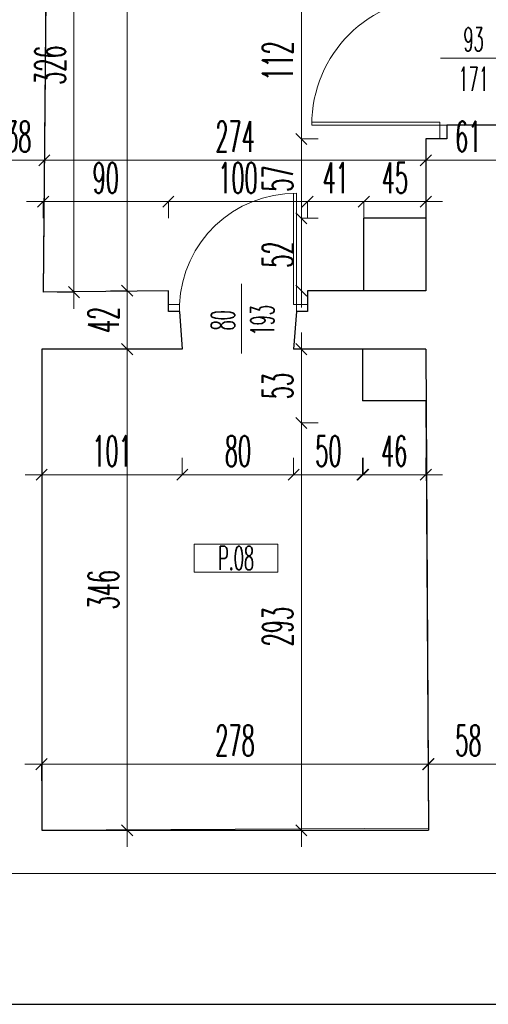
# Model space of a CAD drawing. Header units: millimetres. Extents: x -5207 to 173417, y -28809 to -6400.
# Tile 41 of 256: x 766 to 1103, y -13402 to -12695. Entities that reach past the tile are written whole.
import ezdxf

# ---------------------------------------------------------------- set-up
doc = ezdxf.new("R2010")
doc.units = ezdxf.units.MM
doc.linetypes.add('HIDDEN', pattern=[9.525, 6.35, -3.175])
for name, color, linetype, lineweight in [('mr_cienka', 4, 'Continuous', 13), ('mr_obliczanie_powierzchni', 4, 'Continuous', 15), ('mr_otwory', 6, 'Continuous', 9), ('mr_stolarka', 2, 'Continuous', 13), ('mr_wymiar', 3, 'Continuous', 9), ('mr_ściany', 7, 'Continuous', 30)]:
    doc.layers.add(name, color=color, linetype=linetype, lineweight=lineweight)
doc.styles.add('WYM', font='simplex.shx', dxfattribs={"width": 0.5})
doc.dimstyles.new('1do100', dxfattribs={"dimscale": 2, "dimtxt": 12, "dimasz": 5, "dimexe": 0, "dimexo": 0, "dimgap": 3, "dimtad": 1, "dimdec": 0, "dimrnd": 0.5, "dimdsep": 46, "dimtxsty": 'WYM', "dimblk": 'OBLIQUE', "dimcen": 1.2, "dimdle": 6, "dimclrd": 256, "dimclre": 250, "dimclrt": 4, "dimadec": 1, "dimazin": 0, "dimtfac": 1, "dimtdec": 0, "dimtix": 1, "dimtmove": 2, "dimatfit": 3, "dimldrblk": 'NONE', "dimfxl": 1, "dimfxlon": 1, "dimtolj": 1, "dimtzin": 0, "dimlwd": -1, "dimlwe": 0, "dimarcsym": 0})

# ---------------------------------------------------------------- blocks, each defined once
blk = doc.blocks.new('_Oblique')
at = {"color": 0, "linetype": 'ByBlock', "lineweight": -2}
blk.add_line((-0.5, -0.5), (0.5, 0.5), dxfattribs=at)
blk = doc.blocks.new('*D5645')
at = {"layer": 'Defpoints', "color": 0, "ltscale": 2, "transparency": 16777216}
for p in [(843.56, -12177.27), (826.19, -12889.77), (843.56, -12889.77)]:
    blk.add_point(p, dxfattribs=at)
at = {"layer": 'mr_wymiar', "ltscale": 2, "transparency": 16777216}
blk.add_line((843.56, -12165.27), (843.56, -12901.77), dxfattribs=at)
at = {"layer": 'mr_wymiar', "color": 250, "lineweight": 0, "ltscale": 2, "transparency": 16777216}
for p, q in [((843.56, -12177.27), (843.56, -12177.27)), ((831.56, -12889.77), (843.56, -12889.77))]:
    blk.add_line(p, q, dxfattribs=at)
at = {"layer": 'mr_wymiar', "ltscale": 2, "transparency": 16777216, "xscale": 8, "yscale": 8, "zscale": 8}
for p, rotation in [((843.56, -12177.27), 90), ((843.56, -12889.77), 270)]:
    blk.add_blockref('_Oblique', p, dxfattribs=dict(at, rotation=rotation))
at = {"layer": 'mr_wymiar', "color": 4, "ltscale": 2, "transparency": 16777216, "insert": (826.56, -12533.52), "char_height": 22, "attachment_point": 5, "rotation": 90, "style": 'WYM'}
blk.add_mtext('\\A1;713', dxfattribs=at)
blk = doc.blocks.new('_None')
blk = doc.blocks.new('*D5646')
at = {"layer": 'Defpoints', "color": 0, "ltscale": 2, "transparency": 16777216}
for p in [(843.56, -12889.77), (843.56, -12931.77), (843.56, -12931.77)]:
    blk.add_point(p, dxfattribs=at)
at = {"layer": 'mr_wymiar', "ltscale": 2, "transparency": 16777216}
blk.add_line((843.56, -12877.77), (843.56, -12943.77), dxfattribs=at)
at = {"layer": 'mr_wymiar', "color": 250, "lineweight": 0, "ltscale": 2, "transparency": 16777216}
for p, q in [((843.56, -12889.77), (843.56, -12889.77)), ((843.56, -12931.77), (843.56, -12931.77))]:
    blk.add_line(p, q, dxfattribs=at)
at = {"layer": 'mr_wymiar', "ltscale": 2, "transparency": 16777216, "xscale": 8, "yscale": 8, "zscale": 8}
for p, rotation in [((843.56, -12889.77), 90), ((843.56, -12931.77), 270)]:
    blk.add_blockref('_Oblique', p, dxfattribs=dict(at, rotation=rotation))
at = {"layer": 'mr_wymiar', "color": 4, "ltscale": 2, "transparency": 16777216, "insert": (826.56, -12910.77), "char_height": 22, "attachment_point": 5, "rotation": 90, "style": 'WYM'}
blk.add_mtext('\\A1;42', dxfattribs=at)
blk = doc.blocks.new('*D5647')
at = {"layer": 'Defpoints', "color": 0, "ltscale": 2, "transparency": 16777216}
for p in [(843.56, -12931.77), (843.56, -13277.27), (843.56, -13277.27)]:
    blk.add_point(p, dxfattribs=at)
at = {"layer": 'mr_wymiar', "ltscale": 2, "transparency": 16777216}
blk.add_line((843.56, -12919.77), (843.56, -13289.27), dxfattribs=at)
at = {"layer": 'mr_wymiar', "color": 250, "lineweight": 0, "ltscale": 2, "transparency": 16777216}
for p, q in [((843.56, -12931.77), (843.56, -12931.77)), ((843.56, -13277.27), (843.56, -13277.27))]:
    blk.add_line(p, q, dxfattribs=at)
at = {"layer": 'mr_wymiar', "ltscale": 2, "transparency": 16777216, "xscale": 8, "yscale": 8, "zscale": 8}
for p, rotation in [((843.56, -12931.77), 90), ((843.56, -13277.27), 270)]:
    blk.add_blockref('_Oblique', p, dxfattribs=dict(at, rotation=rotation))
at = {"layer": 'mr_wymiar', "color": 4, "ltscale": 2, "transparency": 16777216, "insert": (826.56, -13104.52), "char_height": 22, "attachment_point": 5, "rotation": 90, "style": 'WYM'}
blk.add_mtext('\\A1;346', dxfattribs=at)
blk = doc.blocks.new('*D5650')
at = {"layer": 'Defpoints', "color": 0, "ltscale": 2, "transparency": 16777216}
for p in [(746.69, -12796.07), (784.06, -12796.07), (784.06, -12796.07)]:
    blk.add_point(p, dxfattribs=at)
at = {"layer": 'mr_wymiar', "ltscale": 2, "transparency": 16777216}
blk.add_line((734.69, -12796.07), (796.06, -12796.07), dxfattribs=at)
at = {"layer": 'mr_wymiar', "color": 250, "lineweight": 0, "ltscale": 2, "transparency": 16777216}
blk.add_line((746.69, -12796.07), (746.69, -12796.07), dxfattribs=at)
at = {"layer": 'mr_wymiar', "ltscale": 2, "transparency": 16777216, "xscale": 8, "yscale": 8, "zscale": 8, "rotation": 180}
blk.add_blockref('_Oblique', (746.69, -12796.07), dxfattribs=at)
at = {"layer": 'mr_wymiar', "ltscale": 2, "transparency": 16777216, "xscale": 8, "yscale": 8, "zscale": 8}
blk.add_blockref('_Oblique', (784.06, -12796.07), dxfattribs=at)
at = {"layer": 'mr_wymiar', "color": 4, "ltscale": 2, "transparency": 16777216, "insert": (765.37, -12779.07), "char_height": 22, "attachment_point": 5, "style": 'WYM'}
blk.add_mtext('\\A1;38', dxfattribs=at)
blk = doc.blocks.new('*D5651')
at = {"layer": 'Defpoints', "color": 0, "ltscale": 2, "transparency": 16777216}
for p in [(784.06, -12796.1), (1058.19, -12796.07), (1058.19, -12796.1)]:
    blk.add_point(p, dxfattribs=at)
at = {"layer": 'mr_wymiar', "ltscale": 2, "transparency": 16777216}
blk.add_line((772.06, -12796.1), (1070.19, -12796.1), dxfattribs=at)
at = {"layer": 'mr_wymiar', "color": 250, "lineweight": 0, "ltscale": 2, "transparency": 16777216}
blk.add_line((1058.19, -12796.07), (1058.19, -12796.1), dxfattribs=at)
at = {"layer": 'mr_wymiar', "ltscale": 2, "transparency": 16777216, "xscale": 8, "yscale": 8, "zscale": 8, "rotation": 180}
blk.add_blockref('_Oblique', (784.06, -12796.1), dxfattribs=at)
at = {"layer": 'mr_wymiar', "ltscale": 2, "transparency": 16777216, "xscale": 8, "yscale": 8, "zscale": 8}
blk.add_blockref('_Oblique', (1058.19, -12796.1), dxfattribs=at)
at = {"layer": 'mr_wymiar', "color": 4, "ltscale": 2, "transparency": 16777216, "insert": (921.12, -12779.1), "char_height": 22, "attachment_point": 5, "style": 'WYM'}
blk.add_mtext('\\A1;274', dxfattribs=at)
blk = doc.blocks.new('*D5652')
at = {"layer": 'Defpoints', "color": 0, "ltscale": 2, "transparency": 16777216}
for p in [(1058.19, -12796.07), (1119.19, -12796.07), (1119.19, -12796.07)]:
    blk.add_point(p, dxfattribs=at)
at = {"layer": 'mr_wymiar', "ltscale": 2, "transparency": 16777216}
blk.add_line((1046.19, -12796.07), (1131.19, -12796.07), dxfattribs=at)
at = {"layer": 'mr_wymiar', "ltscale": 2, "transparency": 16777216, "xscale": 8, "yscale": 8, "zscale": 8, "rotation": 180}
blk.add_blockref('_Oblique', (1058.19, -12796.07), dxfattribs=at)
at = {"layer": 'mr_wymiar', "ltscale": 2, "transparency": 16777216, "xscale": 8, "yscale": 8, "zscale": 8}
blk.add_blockref('_Oblique', (1119.19, -12796.07), dxfattribs=at)
at = {"layer": 'mr_wymiar', "color": 4, "ltscale": 2, "transparency": 16777216, "insert": (1088.69, -12779.07), "char_height": 22, "attachment_point": 5, "style": 'WYM'}
blk.add_mtext('\\A1;61', dxfattribs=at)
blk = doc.blocks.new('*D5658')
at = {"layer": 'Defpoints', "color": 0, "ltscale": 2, "transparency": 16777216}
for p in [(1060.08, -13229.79), (782.08, -13271.62), (1060.08, -13271.62)]:
    blk.add_point(p, dxfattribs=at)
at = {"layer": 'mr_wymiar', "ltscale": 2, "transparency": 16777216}
blk.add_line((770.08, -13229.79), (1072.08, -13229.79), dxfattribs=at)
at = {"layer": 'mr_wymiar', "color": 250, "lineweight": 0, "ltscale": 2, "transparency": 16777216}
for p, q in [((782.08, -13241.79), (782.08, -13229.79)), ((1060.08, -13241.79), (1060.08, -13229.79))]:
    blk.add_line(p, q, dxfattribs=at)
at = {"layer": 'mr_wymiar', "ltscale": 2, "transparency": 16777216, "xscale": 8, "yscale": 8, "zscale": 8, "rotation": 180}
blk.add_blockref('_Oblique', (782.08, -13229.79), dxfattribs=at)
at = {"layer": 'mr_wymiar', "ltscale": 2, "transparency": 16777216, "xscale": 8, "yscale": 8, "zscale": 8}
blk.add_blockref('_Oblique', (1060.08, -13229.79), dxfattribs=at)
at = {"layer": 'mr_wymiar', "color": 4, "ltscale": 2, "transparency": 16777216, "insert": (921.08, -13212.79), "char_height": 22, "attachment_point": 5, "style": 'WYM'}
blk.add_mtext('\\A1;278', dxfattribs=at)
blk = doc.blocks.new('*D5659')
at = {"layer": 'Defpoints', "color": 0, "ltscale": 2, "transparency": 16777216}
for p in [(1117.78, -13229.79), (1059.84, -13269.62), (1117.78, -13274.62)]:
    blk.add_point(p, dxfattribs=at)
at = {"layer": 'mr_wymiar', "ltscale": 2, "transparency": 16777216}
blk.add_line((1047.84, -13229.79), (1129.78, -13229.79), dxfattribs=at)
at = {"layer": 'mr_wymiar', "color": 250, "lineweight": 0, "ltscale": 2, "transparency": 16777216}
for p, q in [((1059.84, -13241.79), (1059.84, -13229.79)), ((1117.78, -13241.79), (1117.78, -13229.79))]:
    blk.add_line(p, q, dxfattribs=at)
at = {"layer": 'mr_wymiar', "ltscale": 2, "transparency": 16777216, "xscale": 8, "yscale": 8, "zscale": 8, "rotation": 180}
blk.add_blockref('_Oblique', (1059.84, -13229.79), dxfattribs=at)
at = {"layer": 'mr_wymiar', "ltscale": 2, "transparency": 16777216, "xscale": 8, "yscale": 8, "zscale": 8}
blk.add_blockref('_Oblique', (1117.78, -13229.79), dxfattribs=at)
at = {"layer": 'mr_wymiar', "color": 4, "ltscale": 2, "transparency": 16777216, "insert": (1088.81, -13212.79), "char_height": 22, "attachment_point": 5, "style": 'WYM'}
blk.add_mtext('\\A1;58', dxfattribs=at)
blk = doc.blocks.new('*D5701')
at = {"layer": 'Defpoints', "color": 0, "ltscale": 2, "transparency": 16777216}
for p in [(782.19, -12931.77), (883.19, -12931.77), (883.19, -13021.91)]:
    blk.add_point(p, dxfattribs=at)
at = {"layer": 'mr_wymiar', "color": 250, "lineweight": 0, "ltscale": 2, "transparency": 16777216}
for p, q in [((782.19, -13009.91), (782.19, -13021.91)), ((883.19, -13009.91), (883.19, -13021.91))]:
    blk.add_line(p, q, dxfattribs=at)
at = {"layer": 'mr_wymiar', "ltscale": 2, "transparency": 16777216}
blk.add_line((770.19, -13021.91), (895.19, -13021.91), dxfattribs=at)
at = {"layer": 'mr_wymiar', "ltscale": 2, "transparency": 16777216, "xscale": 8, "yscale": 8, "zscale": 8, "rotation": 180}
blk.add_blockref('_Oblique', (782.19, -13021.91), dxfattribs=at)
at = {"layer": 'mr_wymiar', "ltscale": 2, "transparency": 16777216, "xscale": 8, "yscale": 8, "zscale": 8}
blk.add_blockref('_Oblique', (883.19, -13021.91), dxfattribs=at)
at = {"layer": 'mr_wymiar', "color": 4, "ltscale": 2, "transparency": 16777216, "insert": (832.69, -13004.91), "char_height": 22, "attachment_point": 5, "style": 'WYM'}
blk.add_mtext('\\A1;101', dxfattribs=at)
blk = doc.blocks.new('*D5702')
at = {"layer": 'Defpoints', "color": 0, "ltscale": 2, "transparency": 16777216}
for p in [(883.19, -12931.77), (963.19, -12931.77), (963.19, -13021.91)]:
    blk.add_point(p, dxfattribs=at)
at = {"layer": 'mr_wymiar', "color": 250, "lineweight": 0, "ltscale": 2, "transparency": 16777216}
for p, q in [((883.19, -13009.91), (883.19, -13021.91)), ((963.19, -13009.91), (963.19, -13021.91))]:
    blk.add_line(p, q, dxfattribs=at)
at = {"layer": 'mr_wymiar', "ltscale": 2, "transparency": 16777216}
blk.add_line((871.19, -13021.91), (975.19, -13021.91), dxfattribs=at)
at = {"layer": 'mr_wymiar', "ltscale": 2, "transparency": 16777216, "xscale": 8, "yscale": 8, "zscale": 8, "rotation": 180}
blk.add_blockref('_Oblique', (883.19, -13021.91), dxfattribs=at)
at = {"layer": 'mr_wymiar', "ltscale": 2, "transparency": 16777216, "xscale": 8, "yscale": 8, "zscale": 8}
blk.add_blockref('_Oblique', (963.19, -13021.91), dxfattribs=at)
at = {"layer": 'mr_wymiar', "color": 4, "ltscale": 2, "transparency": 16777216, "insert": (923.19, -13004.91), "char_height": 22, "attachment_point": 5, "style": 'WYM'}
blk.add_mtext('\\A1;80', dxfattribs=at)
blk = doc.blocks.new('*D5703')
at = {"layer": 'Defpoints', "color": 0, "ltscale": 2, "transparency": 16777216}
for p in [(963.19, -12931.77), (1013.19, -12968.77), (1013.19, -13021.91)]:
    blk.add_point(p, dxfattribs=at)
at = {"layer": 'mr_wymiar', "color": 250, "lineweight": 0, "ltscale": 2, "transparency": 16777216}
for p, q in [((963.19, -13009.91), (963.19, -13021.91)), ((1013.19, -13009.91), (1013.19, -13021.91))]:
    blk.add_line(p, q, dxfattribs=at)
at = {"layer": 'mr_wymiar', "ltscale": 2, "transparency": 16777216}
blk.add_line((951.19, -13021.91), (1025.19, -13021.91), dxfattribs=at)
at = {"layer": 'mr_wymiar', "ltscale": 2, "transparency": 16777216, "xscale": 8, "yscale": 8, "zscale": 8, "rotation": 180}
blk.add_blockref('_Oblique', (963.19, -13021.91), dxfattribs=at)
at = {"layer": 'mr_wymiar', "ltscale": 2, "transparency": 16777216, "xscale": 8, "yscale": 8, "zscale": 8}
blk.add_blockref('_Oblique', (1013.19, -13021.91), dxfattribs=at)
at = {"layer": 'mr_wymiar', "color": 4, "ltscale": 2, "transparency": 16777216, "insert": (988.19, -13004.91), "char_height": 22, "attachment_point": 5, "style": 'WYM'}
blk.add_mtext('\\A1;50', dxfattribs=at)
blk = doc.blocks.new('*D5704')
at = {"layer": 'Defpoints', "color": 0, "ltscale": 2, "transparency": 16777216}
for p in [(1012.69, -12968.77), (1058.19, -12984.77), (1058.19, -13021.91)]:
    blk.add_point(p, dxfattribs=at)
at = {"layer": 'mr_wymiar', "color": 250, "lineweight": 0, "ltscale": 2, "transparency": 16777216}
for p, q in [((1012.69, -13009.91), (1012.69, -13021.91)), ((1058.19, -13009.91), (1058.19, -13021.91))]:
    blk.add_line(p, q, dxfattribs=at)
at = {"layer": 'mr_wymiar', "ltscale": 2, "transparency": 16777216}
blk.add_line((1000.69, -13021.91), (1070.19, -13021.91), dxfattribs=at)
at = {"layer": 'mr_wymiar', "ltscale": 2, "transparency": 16777216, "xscale": 8, "yscale": 8, "zscale": 8, "rotation": 180}
blk.add_blockref('_Oblique', (1012.69, -13021.91), dxfattribs=at)
at = {"layer": 'mr_wymiar', "ltscale": 2, "transparency": 16777216, "xscale": 8, "yscale": 8, "zscale": 8}
blk.add_blockref('_Oblique', (1058.19, -13021.91), dxfattribs=at)
at = {"layer": 'mr_wymiar', "color": 4, "ltscale": 2, "transparency": 16777216, "insert": (1035.44, -13004.91), "char_height": 22, "attachment_point": 5, "style": 'WYM'}
blk.add_mtext('\\A1;46', dxfattribs=at)
blk = doc.blocks.new('*D5705')
at = {"layer": 'Defpoints', "color": 0, "ltscale": 2, "transparency": 16777216}
for p in [(1009.19, -12931.77), (968.75, -12984.77), (1009.19, -12984.77)]:
    blk.add_point(p, dxfattribs=at)
at = {"layer": 'mr_wymiar', "ltscale": 2, "transparency": 16777216}
blk.add_line((968.75, -12919.77), (968.75, -12996.77), dxfattribs=at)
at = {"layer": 'mr_wymiar', "color": 250, "lineweight": 0, "ltscale": 2, "transparency": 16777216}
for p, q in [((980.75, -12931.77), (968.75, -12931.77)), ((980.75, -12984.77), (968.75, -12984.77))]:
    blk.add_line(p, q, dxfattribs=at)
at = {"layer": 'mr_wymiar', "ltscale": 2, "transparency": 16777216, "xscale": 8, "yscale": 8, "zscale": 8}
for p, rotation in [((968.75, -12931.77), 90), ((968.75, -12984.77), 270)]:
    blk.add_blockref('_Oblique', p, dxfattribs=dict(at, rotation=rotation))
at = {"layer": 'mr_wymiar', "color": 4, "ltscale": 2, "transparency": 16777216, "insert": (951.75, -12958.27), "char_height": 22, "attachment_point": 5, "rotation": 90, "style": 'WYM'}
blk.add_mtext('\\A1;53', dxfattribs=at)
blk = doc.blocks.new('*D5706')
at = {"layer": 'Defpoints', "color": 0, "ltscale": 2, "transparency": 16777216}
for p in [(968.75, -12984.77), (968.75, -13277.27), (968.75, -13277.27)]:
    blk.add_point(p, dxfattribs=at)
at = {"layer": 'mr_wymiar', "ltscale": 2, "transparency": 16777216}
blk.add_line((968.75, -12972.77), (968.75, -13289.27), dxfattribs=at)
at = {"layer": 'mr_wymiar', "color": 250, "lineweight": 0, "ltscale": 2, "transparency": 16777216}
for p, q in [((968.75, -12984.77), (968.75, -12984.77)), ((968.75, -13277.27), (968.75, -13277.27))]:
    blk.add_line(p, q, dxfattribs=at)
at = {"layer": 'mr_wymiar', "ltscale": 2, "transparency": 16777216, "xscale": 8, "yscale": 8, "zscale": 8}
for p, rotation in [((968.75, -12984.77), 90), ((968.75, -13277.27), 270)]:
    blk.add_blockref('_Oblique', p, dxfattribs=dict(at, rotation=rotation))
at = {"layer": 'mr_wymiar', "color": 4, "ltscale": 2, "transparency": 16777216, "insert": (951.75, -13131.02), "char_height": 22, "attachment_point": 5, "rotation": 90, "style": 'WYM'}
blk.add_mtext('\\A1;293', dxfattribs=at)
blk = doc.blocks.new('*D5707')
at = {"layer": 'Defpoints', "color": 0, "ltscale": 2, "transparency": 16777216}
for p in [(1013.69, -12825.77), (1058.19, -12834.54), (1013.69, -12852.77)]:
    blk.add_point(p, dxfattribs=at)
at = {"layer": 'mr_wymiar', "ltscale": 2, "transparency": 16777216}
blk.add_line((1070.19, -12825.77), (1001.69, -12825.77), dxfattribs=at)
at = {"layer": 'mr_wymiar', "color": 250, "lineweight": 0, "ltscale": 2, "transparency": 16777216}
for p, q in [((1013.69, -12837.77), (1013.69, -12825.77)), ((1058.19, -12834.54), (1058.19, -12825.77))]:
    blk.add_line(p, q, dxfattribs=at)
at = {"layer": 'mr_wymiar', "ltscale": 2, "transparency": 16777216, "xscale": 8, "yscale": 8, "zscale": 8, "rotation": 180}
blk.add_blockref('_Oblique', (1013.69, -12825.77), dxfattribs=at)
at = {"layer": 'mr_wymiar', "ltscale": 2, "transparency": 16777216, "xscale": 8, "yscale": 8, "zscale": 8}
blk.add_blockref('_Oblique', (1058.19, -12825.77), dxfattribs=at)
at = {"layer": 'mr_wymiar', "color": 4, "ltscale": 2, "transparency": 16777216, "insert": (1035.94, -12808.77), "char_height": 22, "attachment_point": 5, "style": 'WYM'}
blk.add_mtext('\\A1;45', dxfattribs=at)
blk = doc.blocks.new('*D5708')
at = {"layer": 'Defpoints', "color": 0, "ltscale": 2, "transparency": 16777216}
for p in [(973.19, -12825.77), (1013.69, -12852.77), (973.19, -12889.77)]:
    blk.add_point(p, dxfattribs=at)
at = {"layer": 'mr_wymiar', "ltscale": 2, "transparency": 16777216}
blk.add_line((1025.69, -12825.77), (961.19, -12825.77), dxfattribs=at)
at = {"layer": 'mr_wymiar', "color": 250, "lineweight": 0, "ltscale": 2, "transparency": 16777216}
for p, q in [((973.19, -12837.77), (973.19, -12825.77)), ((1013.69, -12837.77), (1013.69, -12825.77))]:
    blk.add_line(p, q, dxfattribs=at)
at = {"layer": 'mr_wymiar', "ltscale": 2, "transparency": 16777216, "xscale": 8, "yscale": 8, "zscale": 8, "rotation": 180}
blk.add_blockref('_Oblique', (973.19, -12825.77), dxfattribs=at)
at = {"layer": 'mr_wymiar', "ltscale": 2, "transparency": 16777216, "xscale": 8, "yscale": 8, "zscale": 8}
blk.add_blockref('_Oblique', (1013.69, -12825.77), dxfattribs=at)
at = {"layer": 'mr_wymiar', "color": 4, "ltscale": 2, "transparency": 16777216, "insert": (993.44, -12808.77), "char_height": 22, "attachment_point": 5, "style": 'WYM'}
blk.add_mtext('\\A1;41', dxfattribs=at)
blk = doc.blocks.new('*D5709')
at = {"layer": 'Defpoints', "color": 0, "ltscale": 2, "transparency": 16777216}
for p in [(873.19, -12825.77), (873.19, -12889.77), (973.19, -12889.77)]:
    blk.add_point(p, dxfattribs=at)
at = {"layer": 'mr_wymiar', "ltscale": 2, "transparency": 16777216}
blk.add_line((985.19, -12825.77), (861.19, -12825.77), dxfattribs=at)
at = {"layer": 'mr_wymiar', "color": 250, "lineweight": 0, "ltscale": 2, "transparency": 16777216}
for p, q in [((873.19, -12837.77), (873.19, -12825.77)), ((973.19, -12837.77), (973.19, -12825.77))]:
    blk.add_line(p, q, dxfattribs=at)
at = {"layer": 'mr_wymiar', "ltscale": 2, "transparency": 16777216, "xscale": 8, "yscale": 8, "zscale": 8, "rotation": 180}
blk.add_blockref('_Oblique', (873.19, -12825.77), dxfattribs=at)
at = {"layer": 'mr_wymiar', "ltscale": 2, "transparency": 16777216, "xscale": 8, "yscale": 8, "zscale": 8}
blk.add_blockref('_Oblique', (973.19, -12825.77), dxfattribs=at)
at = {"layer": 'mr_wymiar', "color": 4, "ltscale": 2, "transparency": 16777216, "insert": (923.19, -12808.77), "char_height": 22, "attachment_point": 5, "style": 'WYM'}
blk.add_mtext('\\A1;100', dxfattribs=at)
blk = doc.blocks.new('*D5710')
at = {"layer": 'Defpoints', "color": 0, "ltscale": 2, "transparency": 16777216}
for p in [(783.19, -12825.77), (783.19, -12890.77), (873.19, -12889.77)]:
    blk.add_point(p, dxfattribs=at)
at = {"layer": 'mr_wymiar', "ltscale": 2, "transparency": 16777216}
blk.add_line((885.19, -12825.77), (771.19, -12825.77), dxfattribs=at)
at = {"layer": 'mr_wymiar', "color": 250, "lineweight": 0, "ltscale": 2, "transparency": 16777216}
for p, q in [((783.19, -12837.77), (783.19, -12825.77)), ((873.19, -12837.77), (873.19, -12825.77))]:
    blk.add_line(p, q, dxfattribs=at)
at = {"layer": 'mr_wymiar', "ltscale": 2, "transparency": 16777216, "xscale": 8, "yscale": 8, "zscale": 8, "rotation": 180}
blk.add_blockref('_Oblique', (783.19, -12825.77), dxfattribs=at)
at = {"layer": 'mr_wymiar', "ltscale": 2, "transparency": 16777216, "xscale": 8, "yscale": 8, "zscale": 8}
blk.add_blockref('_Oblique', (873.19, -12825.77), dxfattribs=at)
at = {"layer": 'mr_wymiar', "color": 4, "ltscale": 2, "transparency": 16777216, "insert": (828.19, -12808.77), "char_height": 22, "attachment_point": 5, "style": 'WYM'}
blk.add_mtext('\\A1;90', dxfattribs=at)
blk = doc.blocks.new('*D5711')
at = {"layer": 'Defpoints', "color": 0, "ltscale": 2, "transparency": 16777216}
for p in [(786.19, -12564.77), (783.19, -12890.77), (805.34, -12890.77)]:
    blk.add_point(p, dxfattribs=at)
at = {"layer": 'mr_wymiar', "ltscale": 2, "transparency": 16777216}
blk.add_line((805.34, -12552.77), (805.34, -12902.77), dxfattribs=at)
at = {"layer": 'mr_wymiar', "color": 250, "lineweight": 0, "ltscale": 2, "transparency": 16777216}
for p, q in [((793.34, -12564.77), (805.34, -12564.77)), ((793.34, -12890.77), (805.34, -12890.77))]:
    blk.add_line(p, q, dxfattribs=at)
at = {"layer": 'mr_wymiar', "ltscale": 2, "transparency": 16777216, "xscale": 8, "yscale": 8, "zscale": 8}
for p, rotation in [((805.34, -12564.77), 90), ((805.34, -12890.77), 270)]:
    blk.add_blockref('_Oblique', p, dxfattribs=dict(at, rotation=rotation))
at = {"layer": 'mr_wymiar', "color": 4, "ltscale": 2, "transparency": 16777216, "insert": (788.34, -12727.77), "char_height": 22, "attachment_point": 5, "rotation": 90, "style": 'WYM'}
blk.add_mtext('\\A1;326', dxfattribs=at)
blk = doc.blocks.new('*D5716')
at = {"layer": 'Defpoints', "color": 0, "ltscale": 2, "transparency": 16777216}
for p in [(968.75, -12837.77), (1013.69, -12837.77), (969.19, -12889.77)]:
    blk.add_point(p, dxfattribs=at)
at = {"layer": 'mr_wymiar', "ltscale": 2, "transparency": 16777216}
blk.add_line((968.75, -12901.77), (968.75, -12825.77), dxfattribs=at)
at = {"layer": 'mr_wymiar', "color": 250, "lineweight": 0, "ltscale": 2, "transparency": 16777216}
for p, q in [((980.75, -12837.77), (968.75, -12837.77)), ((969.19, -12889.77), (968.75, -12889.77))]:
    blk.add_line(p, q, dxfattribs=at)
at = {"layer": 'mr_wymiar', "ltscale": 2, "transparency": 16777216, "xscale": 8, "yscale": 8, "zscale": 8}
for p, rotation in [((968.75, -12837.77), 90), ((968.75, -12889.77), 270)]:
    blk.add_blockref('_Oblique', p, dxfattribs=dict(at, rotation=rotation))
at = {"layer": 'mr_wymiar', "color": 4, "ltscale": 2, "transparency": 16777216, "insert": (951.75, -12863.77), "char_height": 22, "attachment_point": 5, "rotation": 90, "style": 'WYM'}
blk.add_mtext('\\A1;52', dxfattribs=at)
blk = doc.blocks.new('*D5717')
at = {"layer": 'Defpoints', "color": 0, "ltscale": 2, "transparency": 16777216}
for p in [(968.75, -12780.77), (1058.19, -12780.77), (1013.69, -12837.77)]:
    blk.add_point(p, dxfattribs=at)
at = {"layer": 'mr_wymiar', "ltscale": 2, "transparency": 16777216}
blk.add_line((968.75, -12849.77), (968.75, -12768.77), dxfattribs=at)
at = {"layer": 'mr_wymiar', "color": 250, "lineweight": 0, "ltscale": 2, "transparency": 16777216}
for p, q in [((980.75, -12780.77), (968.75, -12780.77)), ((980.75, -12837.77), (968.75, -12837.77))]:
    blk.add_line(p, q, dxfattribs=at)
at = {"layer": 'mr_wymiar', "ltscale": 2, "transparency": 16777216, "xscale": 8, "yscale": 8, "zscale": 8}
for p, rotation in [((968.75, -12780.77), 90), ((968.75, -12837.77), 270)]:
    blk.add_blockref('_Oblique', p, dxfattribs=dict(at, rotation=rotation))
at = {"layer": 'mr_wymiar', "color": 4, "ltscale": 2, "transparency": 16777216, "insert": (951.75, -12809.27), "char_height": 22, "attachment_point": 5, "rotation": 90, "style": 'WYM'}
blk.add_mtext('\\A1;57', dxfattribs=at)
blk = doc.blocks.new('*D5718')
at = {"layer": 'Defpoints', "color": 0, "ltscale": 2, "transparency": 16777216}
for p in [(968.75, -12668.77), (1058.19, -12668.77), (1058.19, -12780.77)]:
    blk.add_point(p, dxfattribs=at)
at = {"layer": 'mr_wymiar', "ltscale": 2, "transparency": 16777216}
blk.add_line((968.75, -12792.77), (968.75, -12656.77), dxfattribs=at)
at = {"layer": 'mr_wymiar', "color": 250, "lineweight": 0, "ltscale": 2, "transparency": 16777216}
for p, q in [((980.75, -12668.77), (968.75, -12668.77)), ((980.75, -12780.77), (968.75, -12780.77))]:
    blk.add_line(p, q, dxfattribs=at)
at = {"layer": 'mr_wymiar', "ltscale": 2, "transparency": 16777216, "xscale": 8, "yscale": 8, "zscale": 8}
for p, rotation in [((968.75, -12668.77), 90), ((968.75, -12780.77), 270)]:
    blk.add_blockref('_Oblique', p, dxfattribs=dict(at, rotation=rotation))
at = {"layer": 'mr_wymiar', "color": 4, "ltscale": 2, "transparency": 16777216, "insert": (951.75, -12724.77), "char_height": 22, "attachment_point": 5, "rotation": 90, "style": 'WYM'}
blk.add_mtext('\\A1;112', dxfattribs=at)

msp = doc.modelspace()

# ---------------------------------------------------------------- linework, layer by layer
at = {"layer": 'mr_cienka', "ltscale": 2}
for p, q in [((891.8513, -13071.7922), (891.8513, -13091.7922)), ((951.8513, -13071.7922), (891.8513, -13071.7922)), ((891.8513, -13091.7922), (951.8513, -13091.7922))]:
    msp.add_line(p, q, dxfattribs=at)
at = {"layer": 'mr_cienka'}
msp.add_lwpolyline([(951.8513, -13091.7922), (951.8513, -13071.7922)], dxfattribs=at)
at = {"layer": 'mr_obliczanie_powierzchni'}
for points in [[(1725.6622, -12160.7906), (1725.6622, -13258.2708), (1725.6622, -13283.2708), (1446.1313, -13283.2708), (1446.1313, -13308.2708), (1371.1878, -13308.2708), (1118.1286, -13308.2708), (782.1878, -13308.2708), (757.1878, -13308.2708)], [(786.182, -12565.4027), (783.1878, -12890.7708), (873.1878, -12889.7708), (873.1878, -12904.7708), (881.1878, -12904.7708), (883.1878, -12931.7708), (782.1878, -12931.7708), (782.1878, -13277.2708), (1060.1785, -13275.6616), (1058.1878, -12968.7708), (1012.6878, -12968.7708), (1012.6878, -12931.7708), (963.1878, -12931.7708), (965.1878, -12904.7708), (973.1878, -12904.7708), (973.1878, -12889.7708), (1013.6878, -12889.7708), (1013.6878, -12837.7708), (1058.1878, -12837.7708), (1058.1878, -12780.7708), (1073.1878, -12780.7708), (1073.1878, -12770.7708), (1119.1878, -12770.7708)]]:
    msp.add_lwpolyline(points, dxfattribs=at)
at = {"layer": 'mr_otwory', "ltscale": 2}
for p, q in [((1118.6616, -12722.6548), (1068.6616, -12722.6548)), ((925.7899, -12884.8563), (925.7899, -12934.8563))]:
    msp.add_line(p, q, dxfattribs=at)
at = {"layer": 'mr_stolarka', "ltscale": 2}
for p, q in [((1068.1878, -12768.7708), (976.1878, -12768.7708)), ((1068.1878, -12770.7708), (976.1878, -12770.7708)), ((976.1878, -12770.7708), (976.1878, -12770.7708)), ((1068.1878, -12768.7708), (1068.1878, -12770.7708)), ((963.1878, -12899.7708), (963.1878, -12819.7708)), ((965.1878, -12899.7708), (965.1878, -12819.7708)), ((965.1878, -12819.7708), (965.1878, -12819.7708)), ((881.1878, -12899.7708), (881.1878, -12899.7708)), ((963.1878, -12899.7708), (965.1878, -12899.7708))]:
    msp.add_line(p, q, dxfattribs=at)
at = {"layer": 'mr_stolarka', "linetype": 'HIDDEN', "ltscale": 2}
msp.add_line((963.1878, -12899.7708), (965.1878, -12899.7708), dxfattribs=at)
at = {"layer": 'mr_stolarka', "ltscale": 2}
for points in [[(1068.1878, -12770.7708), (1068.1878, -12780.7708), (1073.1878, -12780.7708), (1073.1878, -12770.7708)], [(881.1878, -12899.7708), (881.1878, -12904.7708), (873.1878, -12904.7708), (873.1878, -12899.7708)], [(965.1878, -12899.7708), (965.1878, -12904.7708), (973.1878, -12904.7708), (973.1878, -12899.7708)]]:
    msp.add_lwpolyline(points, close=True, dxfattribs=at)
for centre, radius, start, end in [((1068.1878, -12770.7708), 92, 90, 180), ((964.6141, -12903.2684), 83.4996, 89.606324, 177.599314)]:
    msp.add_arc(centre, radius, start, end, dxfattribs=at)
at = {"layer": 'mr_ściany', "ltscale": 2}
for p, q in [((786.1878, -12564.7708), (783.1878, -12890.7708)), ((1073.1878, -12770.7708), (1073.1878, -12780.7708)), ((1119.1878, -12770.7708), (1073.1878, -12770.7708)), ((1058.1878, -12780.7708), (1058.1878, -12889.7708)), ((1073.1878, -12780.7708), (1058.1878, -12780.7708)), ((1013.6878, -12889.7708), (1013.6878, -12837.7708)), ((1058.1878, -12837.7708), (1013.6878, -12837.7708)), ((873.1878, -12889.7708), (783.1878, -12890.7708)), ((873.1878, -12904.7708), (873.1878, -12889.7708)), ((973.1878, -12889.7708), (973.1878, -12904.7708)), ((1058.1878, -12889.7708), (973.1878, -12889.7708)), ((881.1878, -12904.7708), (873.1878, -12904.7708)), ((881.1878, -12904.7708), (883.1878, -12931.7708)), ((965.1878, -12904.7708), (963.1878, -12931.7708)), ((973.1878, -12904.7708), (965.1878, -12904.7708)), ((782.1878, -12931.7708), (782.1878, -13277.2708)), ((883.1878, -12931.7708), (782.1878, -12931.7708)), ((1058.1878, -12931.7708), (963.1878, -12931.7708)), ((1012.6878, -12931.7708), (1012.6878, -12968.7708)), ((1058.1878, -12931.7708), (1060.1878, -13277.2708)), ((1058.1878, -12968.7708), (1012.6878, -12968.7708)), ((782.1878, -13277.2708), (1060.1878, -13277.2708))]:
    msp.add_line(p, q, dxfattribs=at)
msp.add_lwpolyline([(-2650.8122, -12960.2708), (-1518.8122, -12960.2708), (-1518.8122, -13270.2708), (-1025.8122, -13270.2708), (-1025.8122, -12960.2708), (655.1878, -12960.2708), (655.1878, -13402.2708), (1821.1878, -13402.2708), (1821.1878, -12222.2708), (1935.1878, -12222.2708), (1935.1878, -11655.2708), (1823.1878, -11655.2708), (1823.1878, -10468.2708), (809.1878, -10468.2708), (809.1878, -9793.2708), (-708.8122, -9793.2708), (-708.8122, -10490.2708), (-1813.8122, -10490.2708), (-1813.8122, -9798.2708), (-3333.8122, -9798.2708), (-3333.8122, -10471.2708), (-4351.8122, -10471.2708), (-4351.8122, -11110.2708)], dxfattribs=at)

# ---------------------------------------------------------------- texts
at = {"layer": 'mr_otwory', "ltscale": 2, "char_height": 17, "attachment_point": 5, "style": 'WYM'}
for s, width, insert in [('93\\P171', 54.56776, (1092.5008, -12723.4363)), ('P.08', 40, (921.8513, -13081.7922))]:
    msp.add_mtext_dynamic_manual_height_columns(s, width=width, gutter_width=75, heights=[0], dxfattribs=dict(at, insert=insert))
at = {"layer": 'mr_otwory', "ltscale": 2, "insert": (926.5714, -12911.0172), "char_height": 17, "attachment_point": 5, "rotation": 90, "style": 'WYM'}
msp.add_mtext_dynamic_manual_height_columns('80\\P193', width=54.56776, gutter_width=75, heights=[0], dxfattribs=at)

# ---------------------------------------------------------------- dimensions: what is measured, and where the dimension line sits
at = {"layer": 'mr_wymiar', "ltscale": 2}
for base, p1, p2, picture, middle in [((843.562411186, -12889.7708160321), (843.5624111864, -12177.2708160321), (826.1878345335, -12889.7708160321), '*D5645', (826.562411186, -12533.5208160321)), ((805.3381, -12890.7708), (786.1878, -12564.7708), (783.1878, -12890.7708), '*D5711', (788.3381, -12727.7708)), ((968.7464, -12668.7708), (1058.1878, -12780.7708), (1058.1878, -12668.7708), '*D5718', (951.7464, -12724.7708)), ((968.7464, -12837.7708), (969.1878, -12889.7708), (1013.6878, -12837.7708), '*D5716', (951.7464, -12863.7708)), ((843.5624, -12931.7708), (843.5624, -12889.7708), (843.5624, -12931.7708), '*D5646', (826.5624, -12910.7708)), ((843.562411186, -13277.2708160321), (843.5624111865, -12931.7708160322), (843.5624111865, -13277.270816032), '*D5647', (826.562411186, -13104.5208160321)), ((968.7464, -12984.7708), (1009.1878, -12931.7708), (1009.1878, -12984.7708), '*D5705', (951.7464, -12958.2708)), ((968.7464142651, -13277.2708160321), (968.7464142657, -12984.7708160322), (968.7464142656, -13277.2708160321), '*D5706', (951.7464142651, -13131.0208160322))]:
    dim = msp.add_linear_dim(base=base, p1=p1, p2=p2, angle=270, dimstyle='1do100', override={"dimtxt": 11, "dimasz": 4, "dimfxl": 6}, dxfattribs=at)
    dim.commit()
    dim.dimension.update_dxf_attribs({"geometry": picture, "text_midpoint": middle})
for base, p1, p2, picture, middle in [((784.0554, -12796.0728), (746.6878, -12796.0728), (784.0554, -12796.0728), '*D5650', (765.3716, -12779.0728)), ((1058.1878, -12796.0967), (784.055, -12796.0967), (1058.1878, -12796.0728), '*D5651', (921.1214, -12779.0967)), ((1119.1878, -12796.0728), (1058.1878, -12796.0728), (1119.1878, -12796.0728), '*D5652', (1088.6878, -12779.0728)), ((783.1878, -12825.7708), (873.1878, -12889.7708), (783.1878, -12890.7708), '*D5710', (828.1878, -12808.7708)), ((873.1878, -12825.7708), (973.1878, -12889.7708), (873.1878, -12889.7708), '*D5709', (923.1878, -12808.7708)), ((973.1878345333, -12825.7708160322), (1013.6878345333, -12852.7708160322), (973.1878345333, -12889.7708160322), '*D5708', (993.4378345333, -12808.7708160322)), ((1013.6878345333, -12825.7708160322), (1058.1878345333, -12834.5400196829), (1013.6878345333, -12852.7708160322), '*D5707', (1035.9378345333, -12808.7708160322)), ((883.1878, -13021.9117), (782.1878, -12931.7708), (883.1878, -12931.7708), '*D5701', (832.6878, -13004.9117)), ((963.1878, -13021.9117), (883.1878, -12931.7708), (963.1878, -12931.7708), '*D5702', (923.1878, -13004.9117)), ((1013.1878, -13021.9117), (963.1878, -12931.7708), (1013.1878, -12968.7708), '*D5703', (988.1878, -13004.9117)), ((1058.1878345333, -13021.9117044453), (1012.6878345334, -12968.7708160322), (1058.1878345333, -12984.7708160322), '*D5704', (1035.4378345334, -13004.9117044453)), ((1060.0848, -13229.7919), (782.0848, -13271.616), (1060.0848, -13271.616), '*D5658', (921.0848, -13212.7919)), ((1117.7834, -13229.7919), (1059.8427, -13269.616), (1117.7834, -13274.6166), '*D5659', (1088.813, -13212.7919))]:
    dim = msp.add_linear_dim(base=base, p1=p1, p2=p2, dimstyle='1do100', override={"dimtxt": 11, "dimasz": 4, "dimfxl": 6}, dxfattribs=at)
    dim.commit()
    dim.dimension.update_dxf_attribs({"geometry": picture, "text_midpoint": middle})
dim = msp.add_linear_dim(base=(968.7464, -12780.7708), p1=(1013.6878, -12837.7708), p2=(1058.1878, -12780.7708), angle=270, dimstyle='1do100', override={"dimtxt": 11, "dimasz": 4, "dimtmove": 0, "dimfxl": 6}, dxfattribs=at)
dim.commit()
dim.dimension.update_dxf_attribs({"geometry": '*D5717', "text_midpoint": (968.7464, -12809.2708), "dimtype": 160})

doc.saveas('drawing.dxf')
